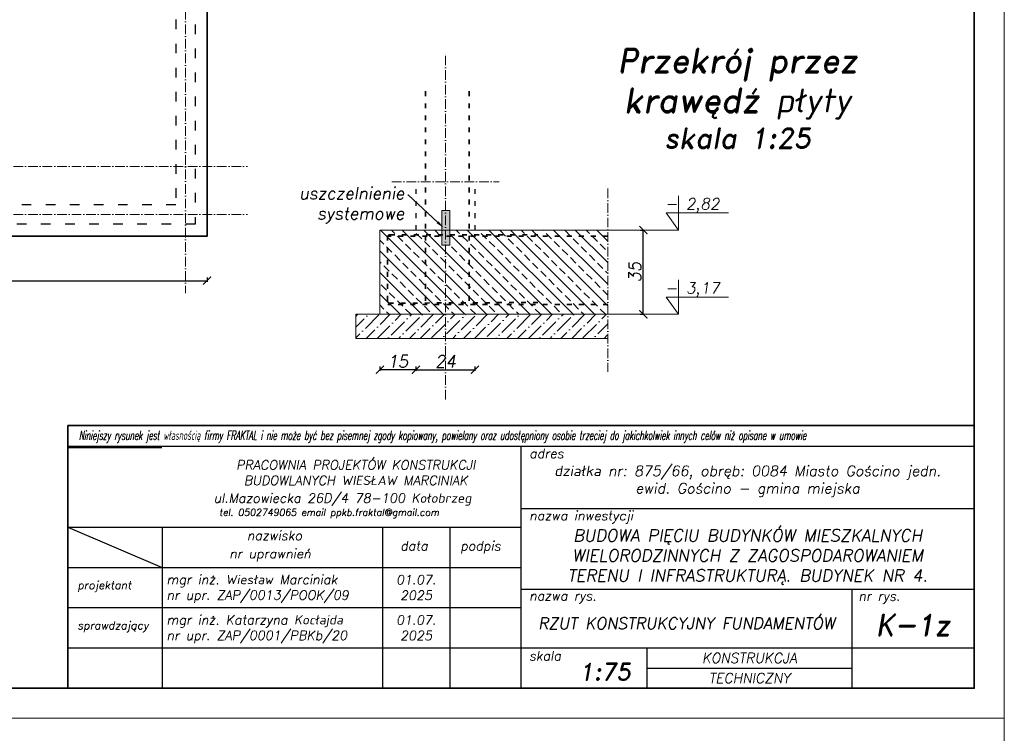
# Model space of a CAD drawing. Header units: millimetres. Extents: x 300938 to 312016, y 11971 to 20881.
# Tile 22 of 239: x 302861 to 304088, y 18634 to 19524. Entities that reach past the tile are written whole.
import ezdxf
from ezdxf import colors
from ezdxf.entities.mleader import LeaderData, LeaderLine
from ezdxf.math import Vec2, Vec3

# ---------------------------------------------------------------- set-up
doc = ezdxf.new("R2010")
doc.units = ezdxf.units.MM
doc.linetypes.add('ACAD_ISO03W100', pattern=[30, 12, -18])
doc.linetypes.add('ACAD_ISO10W100', pattern=[18, 12, -3, 0, -3])
for name, color, linetype, lineweight in [('konstrukcja', 3, 'Continuous', 35), ('konstrukcja fundamenty', 6, 'ACAD_ISO10W100', 35), ('konstrukcja wymiary', 1, 'Continuous', 13), ('kreskowanie', 253, 'Continuous', 0), ('opisy', 2, 'Continuous', 18), ('osie', 5, 'ACAD_ISO10W100', 13), ('zbrojenie płyty', 141, 'Continuous', 35), ('ściana konstrukcja', 107, 'Continuous', 18)]:
    doc.layers.add(name, color=color, linetype=linetype, lineweight=lineweight)
doc.layers.add('przerywane', color=6, linetype='ACAD_ISO03W100')
doc.layers.add('tabelka', color=5, linetype='Continuous')
doc.styles.add('KONSTRUKCJA', font='romand.shx', dxfattribs={"oblique": 10})
doc.styles.add('mój opis', font='romand.shx', dxfattribs={"oblique": 20})
doc.styles.get("Standard").update_dxf_attribs({"font": 'romand.shx', "oblique": 10})
doc.dimstyles.new('175', dxfattribs={"dimtxt": 15, "dimasz": 10, "dimexe": 1.25, "dimexo": 0.625, "dimgap": 3, "dimtad": 1, "dimdec": 0, "dimrnd": 0.5, "dimtxsty": 'KONSTRUKCJA', "dimblk": 'ARCHTICK', "dimcen": 2.5, "dimadec": 0, "dimazin": 0, "dimtfac": 1, "dimtdec": 0, "dimtix": 1, "dimtmove": 0, "dimatfit": 3, "dimfxl": 4, "dimfxlon": 1, "dimarcsym": 0})
doc.dimstyles.new('175 do 125', dxfattribs={"dimtxt": 15, "dimasz": 10, "dimexe": 1.25, "dimexo": 0.625, "dimgap": 3, "dimtad": 1, "dimdec": 0, "dimlfac": 0.33333, "dimrnd": 0.5, "dimtxsty": 'KONSTRUKCJA', "dimblk": 'ARCHTICK', "dimcen": 2.5, "dimadec": 0, "dimazin": 0, "dimtfac": 1, "dimtdec": 0, "dimtix": 1, "dimtmove": 0, "dimatfit": 3, "dimfxl": 4, "dimfxlon": 1, "dimarcsym": 0})

# ---------------------------------------------------------------- blocks, each defined once
blk = doc.blocks.new('_ArchTick')
at = {"color": 0, "linetype": 'ByBlock', "lineweight": 13, "const_width": 0.15}
blk.add_lwpolyline([(-0.5, -0.5), (0.5, 0.5)], dxfattribs=at)
blk = doc.blocks.new('*D228')
at = {"layer": 'Defpoints', "color": 0, "transparency": 16777216}
for p in [(303593.8, 19261.4), (303638, 19261.4), (303593.8, 19156.4)]:
    blk.add_point(p, dxfattribs=at)
at = {"layer": 'konstrukcja wymiary', "color": 0, "lineweight": -2, "transparency": 16777216}
for p, q in [((303634, 19261.4), (303639.2, 19261.4)), ((303638, 19156.4), (303638, 19261.4)), ((303634, 19156.4), (303639.2, 19156.4))]:
    blk.add_line(p, q, dxfattribs=at)
at = {"layer": 'konstrukcja wymiary', "color": 0, "lineweight": -2, "transparency": 16777216, "xscale": 10, "yscale": 10, "zscale": 10}
for p, rotation in [((303638, 19261.4), 90), ((303638, 19156.4), 270)]:
    blk.add_blockref('_ArchTick', p, dxfattribs=dict(at, rotation=rotation))
at = {"layer": 'konstrukcja wymiary', "color": 0, "transparency": 16777216, "insert": (303627.5, 19208.9), "char_height": 15, "attachment_point": 5, "rotation": 90, "style": 'KONSTRUKCJA'}
blk.add_mtext('35', dxfattribs=at)
blk = doc.blocks.new('*D229')
at = {"layer": 'Defpoints', "color": 0, "transparency": 16777216}
for p in [(303354.8, 19261.4), (303428.3, 19261.4), (303428.3, 19087.3)]:
    blk.add_point(p, dxfattribs=at)
at = {"layer": 'konstrukcja wymiary', "color": 0, "lineweight": -2, "transparency": 16777216}
for p, q in [((303354.8, 19091.3), (303354.8, 19086)), ((303354.8, 19087.3), (303428.3, 19087.3)), ((303428.3, 19091.3), (303428.3, 19086))]:
    blk.add_line(p, q, dxfattribs=at)
at = {"layer": 'konstrukcja wymiary', "color": 0, "lineweight": -2, "transparency": 16777216, "xscale": 10, "yscale": 10, "zscale": 10, "rotation": 180}
blk.add_blockref('_ArchTick', (303354.8, 19087.3), dxfattribs=at)
at = {"layer": 'konstrukcja wymiary', "color": 0, "lineweight": -2, "transparency": 16777216, "xscale": 10, "yscale": 10, "zscale": 10}
blk.add_blockref('_ArchTick', (303428.3, 19087.3), dxfattribs=at)
at = {"layer": 'konstrukcja wymiary', "color": 0, "transparency": 16777216, "insert": (303391.6, 19097.8), "char_height": 15, "attachment_point": 5, "style": 'KONSTRUKCJA'}
blk.add_mtext('24', dxfattribs=at)
blk = doc.blocks.new('*D230')
at = {"layer": 'Defpoints', "color": 0, "transparency": 16777216}
for p in [(303354.8, 19261.4), (303309.8, 19156.4), (303309.8, 19087.3)]:
    blk.add_point(p, dxfattribs=at)
at = {"layer": 'konstrukcja wymiary', "color": 0, "lineweight": -2, "transparency": 16777216}
for p, q in [((303309.8, 19091.3), (303309.8, 19086)), ((303354.8, 19087.3), (303309.8, 19087.3)), ((303354.8, 19091.3), (303354.8, 19086))]:
    blk.add_line(p, q, dxfattribs=at)
at = {"layer": 'konstrukcja wymiary', "color": 0, "lineweight": -2, "transparency": 16777216, "xscale": 10, "yscale": 10, "zscale": 10, "rotation": 180}
blk.add_blockref('_ArchTick', (303309.8, 19087.3), dxfattribs=at)
at = {"layer": 'konstrukcja wymiary', "color": 0, "lineweight": -2, "transparency": 16777216, "xscale": 10, "yscale": 10, "zscale": 10}
blk.add_blockref('_ArchTick', (303354.8, 19087.3), dxfattribs=at)
at = {"layer": 'konstrukcja wymiary', "color": 0, "transparency": 16777216, "insert": (303332.3, 19097.8), "char_height": 15, "attachment_point": 5, "style": 'KONSTRUKCJA'}
blk.add_mtext('15', dxfattribs=at)
blk = doc.blocks.new('*D233')
at = {"layer": 'Defpoints', "color": 0, "transparency": 16777216}
for p in [(302420.6, 19253.7), (303094.6, 19253.7), (303094.6, 19198.3)]:
    blk.add_point(p, dxfattribs=at)
at = {"layer": 'konstrukcja wymiary', "color": 0, "lineweight": -2, "transparency": 16777216}
for p, q in [((302420.6, 19202.3), (302420.6, 19197)), ((302420.6, 19198.3), (303094.6, 19198.3)), ((303094.6, 19202.3), (303094.6, 19197))]:
    blk.add_line(p, q, dxfattribs=at)
at = {"layer": 'konstrukcja wymiary', "color": 0, "lineweight": -2, "transparency": 16777216, "xscale": 10, "yscale": 10, "zscale": 10, "rotation": 180}
blk.add_blockref('_ArchTick', (302420.6, 19198.3), dxfattribs=at)
at = {"layer": 'konstrukcja wymiary', "color": 0, "lineweight": -2, "transparency": 16777216, "xscale": 10, "yscale": 10, "zscale": 10}
blk.add_blockref('_ArchTick', (303094.6, 19198.3), dxfattribs=at)
at = {"layer": 'konstrukcja wymiary', "color": 0, "transparency": 16777216, "insert": (302757.6, 19208.8), "char_height": 15, "attachment_point": 5, "style": 'KONSTRUKCJA'}
blk.add_mtext('674', dxfattribs=at)
blk = doc.blocks.new('*D365')
at = {"layer": 'Defpoints', "color": 0, "transparency": 16777216}
for p in [(303094.6, 19761.2), (302395.6, 19672.7), (303094.6, 19253.7)]:
    blk.add_point(p, dxfattribs=at)
at = {"layer": 'konstrukcja wymiary', "color": 0, "lineweight": -2, "transparency": 16777216}
for p, q in [((302395.6, 19757.2), (302395.6, 19762.5)), ((302395.6, 19761.2), (303094.6, 19761.2)), ((303094.6, 19757.2), (303094.6, 19762.5))]:
    blk.add_line(p, q, dxfattribs=at)
at = {"layer": 'konstrukcja wymiary', "color": 0, "lineweight": -2, "transparency": 16777216, "xscale": 10, "yscale": 10, "zscale": 10, "rotation": 180}
blk.add_blockref('_ArchTick', (302395.6, 19761.2), dxfattribs=at)
at = {"layer": 'konstrukcja wymiary', "color": 0, "lineweight": -2, "transparency": 16777216, "xscale": 10, "yscale": 10, "zscale": 10}
blk.add_blockref('_ArchTick', (303094.6, 19761.2), dxfattribs=at)
at = {"layer": 'konstrukcja wymiary', "color": 0, "transparency": 16777216, "insert": (302745.1, 19771.7), "char_height": 15, "attachment_point": 5, "style": 'KONSTRUKCJA'}
blk.add_mtext('699', dxfattribs=at)

msp = doc.modelspace()

# ---------------------------------------------------------------- hatches: boundary and pattern name
at = {"layer": 'konstrukcja wymiary'}
h = msp.add_hatch(color=256, dxfattribs=at)
h.dxf.hatch_style = 1
h.paths.add_polyline_path([(303386.799, 19285.674), (303396.851, 19285.674), (303396.851, 19242.389), (303386.799, 19242.389)])
at = {"layer": 'kreskowanie'}
h = msp.add_hatch(dxfattribs=at)
h.set_pattern_fill('ANSI33', color=256, scale=3, angle=90, style=0)
h.set_pattern_definition([(135, (3612.23, 1840.111), (-13.4703842, -13.4703842), []), (135, (3612.23, 1853.581), (-13.4703842, -13.4703842), [9.525, -4.7625])])
h.paths.add_polyline_path([(303309.833, 19156.435), (303391.583, 19156.435), (303391.583, 19242.389), (303386.799, 19242.389), (303386.799, 19261.435), (303354.833, 19261.435), (303309.833, 19261.435)])
h.paths.add_polyline_path([(303391.583, 19156.435), (303593.804, 19156.435), (303593.804, 19261.435), (303396.851, 19261.435), (303396.851, 19242.389), (303391.583, 19242.389)])
h = msp.add_hatch(dxfattribs=at)
h.set_pattern_fill('ANSI36', color=256, scale=3)
h.set_pattern_definition([(45, (39252.015, -14880.657), (5.05139356, 18.5217764), [23.8124976, -4.7624995, 0, -4.7624995])])
h.paths.add_polyline_path([(303593.804, 19126.435), (303593.804, 19156.435), (303346.583, 19156.435), (303346.583, 19126.435)])
h.paths.add_polyline_path([(303346.583, 19126.435), (303346.583, 19156.435), (303279.833, 19156.435), (303279.833, 19126.435)])

# ---------------------------------------------------------------- linework, layer by layer
msp.add_line((302921.011, 18990.39), (303038.115, 18990.39))
at = {"layer": 'konstrukcja'}
msp.add_lwpolyline([(300975.184, 20843.027), (304050.184, 20843.027), (304050.184, 18690.527), (300975.184, 18690.527)], close=True, dxfattribs=at)
msp.add_lwpolyline([(301954.638, 19253.682), (301280.638, 19253.682), (301280.638, 20522.682), (303094.638, 20522.682), (303094.638, 19253.682), (302420.638, 19253.682)], dxfattribs=at)
at = {"layer": 'konstrukcja fundamenty', "linetype": 'Continuous'}
for p, q in [((304050.184, 19017.972), (302921.011, 19017.972)), ((302921.011, 19017.972), (302921.011, 18690.527)), ((302921.011, 18991.639), (302921.011, 18690.527))]:
    msp.add_line(p, q, dxfattribs=at)
at = {"layer": 'konstrukcja wymiary'}
for p, q in [((303681.709, 19261.435), (303681.709, 19304.224)), ((303666.255, 19282.829), (303744.125, 19282.829)), ((303666.255, 19282.829), (303681.709, 19261.435)), ((303593.804, 19261.435), (303681.709, 19261.435)), ((303681.709, 19156.435), (303681.709, 19199.224)), ((303666.255, 19177.829), (303744.125, 19177.829)), ((303666.255, 19177.829), (303681.709, 19156.435)), ((303593.804, 19156.435), (303681.709, 19156.435))]:
    msp.add_line(p, q, dxfattribs=at)
for points in [[(300937.684, 20880.527), (304087.684, 20880.527), (304087.684, 18653.027), (300937.684, 18653.027)], [(303386.799, 19285.674), (303396.851, 19285.674), (303396.851, 19242.389), (303386.799, 19242.389)], [(300937.684, 18653.027), (304087.684, 18653.027), (304087.684, 16425.527), (300937.684, 16425.527)]]:
    msp.add_lwpolyline(points, close=True, dxfattribs=at)
msp.add_lwpolyline([(303593.804, 19126.435), (303279.833, 19126.435), (303279.833, 19156.435), (303593.804, 19156.435)], dxfattribs=at)
at = {"layer": 'osie'}
for p, q in [((303067.638, 20676.127), (303067.638, 19182.659)), ((303391.583, 19050.427), (303391.583, 19483.836)), ((301115.921, 19340.682), (303144.716, 19340.682)), ((303324.833, 19321.435), (303458.333, 19321.435)), ((303593.804, 19313.01), (303593.804, 19084.59)), ((301115.921, 19280.682), (303144.716, 19280.682))]:
    msp.add_line(p, q, dxfattribs=at)
at = {"layer": 'przerywane'}
for p, q in [((303079.638, 20507.682), (303079.638, 19268.682)), ((303055.638, 20483.682), (303055.638, 19292.682)), ((303055.638, 19292.682), (302459.638, 19292.682)), ((303079.638, 19268.682), (302435.638, 19268.682))]:
    msp.add_line(p, q, dxfattribs=at)
at = {"layer": 'przerywane', "ltscale": 0.5}
for p, q in [((303354.833, 19261.435), (303354.833, 19321.435)), ((303428.333, 19261.435), (303428.333, 19321.435))]:
    msp.add_line(p, q, dxfattribs=at)
at = {"layer": 'tabelka', "color": 2, "linetype": 'ByBlock'}
for p, q in [((304050.184, 18991.639), (302921.011, 18991.639)), ((304050.184, 18991.639), (302921.011, 18991.639)), ((303485.598, 18991.639), (303485.598, 18690.527)), ((303485.598, 18991.639), (303485.598, 18690.527)), ((304050.184, 18991.639), (304050.184, 18690.527)), ((304050.184, 18991.639), (304050.184, 18690.527)), ((303485.598, 18914.315), (304050.184, 18914.315)), ((302921.011, 18891.268), (303485.598, 18891.268)), ((302921.011, 18891.268), (303038.51, 18841.083)), ((302921.011, 18891.268), (303485.598, 18891.268)), ((302921.011, 18891.268), (303038.51, 18841.083)), ((303038.51, 18891.268), (303038.51, 18690.527)), ((303038.51, 18891.268), (303038.51, 18690.527)), ((303312.958, 18891.268), (303312.958, 18690.527)), ((303312.958, 18891.268), (303312.958, 18690.527)), ((303397.055, 18891.268), (303397.055, 18690.527)), ((302921.011, 18841.083), (303485.598, 18841.083)), ((302921.011, 18841.083), (303485.598, 18841.083)), ((303485.598, 18813.911), (304050.184, 18813.911)), ((303485.598, 18813.911), (304050.184, 18813.911)), ((303897.91, 18813.911), (303897.91, 18690.527)), ((303897.91, 18813.911), (303897.91, 18690.527)), ((302921.011, 18790.898), (303485.598, 18790.898)), ((302921.011, 18790.898), (303485.598, 18790.898)), ((302921.011, 18740.712), (304050.184, 18740.712)), ((302921.011, 18740.712), (303897.91, 18740.712)), ((303642.427, 18740.712), (303642.427, 18690.527)), ((303642.427, 18740.712), (303642.427, 18690.527)), ((303642.427, 18715.619), (303897.91, 18715.619)), ((302921.011, 18690.527), (304050.184, 18690.527)), ((302921.011, 18690.527), (304050.184, 18690.527)), ((303046.475, 18690.527), (304050.184, 18690.527)), ((303046.475, 18690.527), (304050.184, 18690.527))]:
    msp.add_line(p, q, dxfattribs=at)
at = {"layer": 'zbrojenie płyty', "linetype": 'ACAD_ISO03W100', "ltscale": 0.5}
for p, q in [((303366.653, 19173.311), (303366.653, 19441.435)), ((303420.943, 19173.311), (303420.943, 19441.435)), ((303593.804, 19253.935), (303319.881, 19253.935)), ((303593.804, 19168.699), (303319.881, 19168.699))]:
    msp.add_line(p, q, dxfattribs=at)
msp.add_lwpolyline([(303506.72, 19171.179), (303322.324, 19170.306, -0.41558895), (303319.31, 19173.306), (303319.31, 19252.548, -0.41421356), (303322.31, 19255.548), (303506.72, 19255.548)], format="xyb", dxfattribs=at)
at = {"layer": 'ściana konstrukcja'}
for p, q in [((303309.833, 19156.435), (303309.833, 19261.435)), ((303309.833, 19261.435), (303354.833, 19261.435)), ((303354.833, 19261.435), (303593.804, 19261.435)), ((303593.804, 19156.435), (303354.833, 19156.435)), ((303593.804, 19156.435), (303354.833, 19156.435))]:
    msp.add_line(p, q, dxfattribs=at)

# ---------------------------------------------------------------- texts
at = {"insert": (302934.781, 19011.288), "char_height": 11.405792, "width": 1083.38688, "attachment_point": 1}
msp.add_mtext('{\\Fsimplex|c238;\\W0.6;Niniejszy rysunek jest własnością firmy FRAKTAL i nie może być bez pisemnej zgody kopiowany, powielany oraz udostępniony osobie trzeciej do jakichkolwiek innych celów niż opisane w umowie}', dxfattribs=at)
at = {"style": 'mój opis'}
for s, insert, char_height, width, attachment_point in [('{\\Q10;adres}', (303495.957, 18988.756), 11.61701, 574.91739, 1), ('\\pxqc;{\\Q10;PRACOWNIA PROJEKTÓW KONSTRUKCJI\\PBUDOWLANYCH WIESŁAW MARCINIAK}', (302992.39, 18974.569), 11.61701, 574.91739, 1), ('\\pxqc;{\\Q10;działka nr: 875/66, obręb: 0084 Miasto Gościno jedn. ewid. Gościno - gmina miejska }', (303767.891, 18948.304), 13, 564.5867, 5), ('{\\Q10;ul.Mazowiecka 26D/4 78-100 Kołobrzeg\\P\\pxql;\\H0.85511x; \\H0.85714x;tel. 0502749065 email ppkb.fraktal@gmail.com}', (303102.806, 18933.186), 11.61701, 574.91739, 1), ('{\\Q10;nazwa inwestycji}', (303495.957, 18911.432), 11.61701, 574.91739, 1), ('\\pxsm1,qc;{\\Q10;BUDOWA PIĘCIU BUDYNKÓW MIESZKALNYCH WIELORODZINNYCH Z ZAGOSPODAROWANIEM TERENU I INFRASTRUKTURĄ. BUDYNEK NR 4.}', (303767.891, 18854.123), 15, 564.5867, 5), ('{\\Q10;nazwisko}', (303144.296, 18886.561), 11.61701, 574.91739, 1), ('{\\Q10;nr uprawnień}', (303122.369, 18864.018), 11.61701, 574.91739, 1), ('{\\Q10;data}', (303335.316, 18873.652), 11.61701, 574.91739, 1), ('{\\Q10;podpis}', (303410.032, 18873.652), 11.61701, 574.91739, 1), ('{\\Q10;mgr inż. Wiesław Marciniak}', (303044.148, 18831.737), 11.61701, 574.91739, 1), ('{\\Q10;01.07.\\P2025}', (303355.006, 18815.99), 11.61701, 84.09652, 5), ('\\pxt20;{\\Q10;projektant}', (302933.083, 18823.955), 9.93384, 574.91739, 1), ('\\A1;{\\Q10;nr upr. ZAP/0013/POOK/09}', (303044.148, 18812.31), 11.61701, 574.91739, 1), ('{\\Q10;nazwa rys.}', (303495.957, 18811.394), 11.59999, 574.91739, 1), ('{\\Q10;nr rys.}', (303906.06, 18811.074), 11.61701, 574.91739, 1), ('{\\Q10;mgr inż. Katarzyna Kocłajda}', (303044.148, 18781.552), 11.61701, 574.91739, 1), ('{\\Q10;01.07.\\P2025}', (303355.006, 18765.805), 11.61701, 84.09652, 5), ('\\pxqc;{\\Q10;RZUT KONSTRUKCYJNY FUNDAMENTÓW}', (303691.754, 18771.339), 14.39999, 412.31236, 5), ('{\\Q10;K-1z}', (303974.047, 18769.272), 25.86939, 152.27434, 5), ('\\pxt20;{\\Q10;sprawdzający}', (302933.083, 18773.77), 9.93384, 574.91739, 1), ('\\A1;{\\Q10;nr upr. ZAP/0001/PBKb/20}', (303044.148, 18762.124), 11.61701, 574.91739, 1), ('{\\Q10;skala}', (303495.75, 18736.591), 11.61701, 574.91739, 1), ('{\\Q10;KONSTRUKCJA}', (303770.169, 18728.166), 12.54637, 255.48272, 5), ('{\\Q10;1:75}', (303558.072, 18721.586), 21.12184, 574.91739, 1), ('{\\Q10;TECHNICZNY}', (303770.169, 18703.073), 12.54637, 255.48272, 5)]:
    msp.add_mtext(s, dxfattribs=dict(at, insert=insert, char_height=char_height, width=width, attachment_point=attachment_point))
at = {"layer": 'opisy', "attachment_point": 1, "style": 'KONSTRUKCJA'}
for s, insert, char_height, width in [('\\pxqc;{\\H1.6667x;Przekrój przez\\Pkrawędź płyty\\P\\H0.83333x;skala 1:25}', (302781.342, 19487.321), 17.82, 1947.99945), ('2,82', (303691.163, 19301.177), 13.9436, 273.28647), ('-', (303664.996, 19301.177), 13.944, 273.28647), ('3,17', (303691.163, 19196.177), 13.9436, 273.28647), ('-', (303664.996, 19196.177), 13.944, 273.28647)]:
    msp.add_mtext(s, dxfattribs=dict(at, insert=insert, char_height=char_height, width=width))

# ---------------------------------------------------------------- dimensions: what is measured, and where the dimension line sits
at = {"layer": 'konstrukcja wymiary'}
for base, p1, override, picture, middle in [((303094.638, 19761.239), (302395.638, 19672.682), {"dimtxsty": 'KONSTRUKCJA', "dimtmove": 1}, '*D365', (302745.138, 19771.739)), ((303094.638, 19198.298), (302420.638, 19253.682), {"dimtmove": 1}, '*D233', (302757.638, 19208.798))]:
    dim = msp.add_linear_dim(base=base, p1=p1, p2=(303094.638, 19253.682), dimstyle='175', override=override, dxfattribs=at)
    dim.commit()
    dim.dimension.update_dxf_attribs({"geometry": picture, "text_midpoint": middle})
dim = msp.add_linear_dim(base=(303309.833, 19087.269), p1=(303354.833, 19261.435), p2=(303309.833, 19156.435), dimstyle='175 do 125', dxfattribs=at)
dim.commit()
dim.dimension.update_dxf_attribs({"geometry": '*D230', "text_midpoint": (303332.333, 19097.769)})
dim = msp.add_linear_dim(base=(303428.333, 19087.269), p1=(303354.833, 19261.435), p2=(303428.333, 19261.435), text='24', dimstyle='175 do 125', dxfattribs=at)
dim.commit()
dim.dimension.update_dxf_attribs({"geometry": '*D229', "text_midpoint": (303391.583, 19097.769)})
dim = msp.add_linear_dim(base=(303637.965, 19261.435), p1=(303593.804, 19156.435), p2=(303593.804, 19261.435), angle=90, dimstyle='175 do 125', dxfattribs=at)
dim.commit()
dim.dimension.update_dxf_attribs({"geometry": '*D228', "text_midpoint": (303627.465, 19208.935)})

# ---------------------------------------------------------------- leaders
at = {"layer": 'opisy'}
ml = msp.add_multileader_mtext('Standard', dxfattribs=at)
ml.set_content('uszczelnienie\\Psystemowe', color=256, style='KONSTRUKCJA')
ml.set_leader_properties()
ml.build(insert=Vec2(0, 0))
ml.multileader.update_dxf_attribs({"dogleg_length": 0.36, "arrow_head_size": 10.5})
ctx = ml.context
ctx.base_point, ctx.char_height, ctx.arrow_head_size, ctx.landing_gap_size, ctx.plane_origin = Vec3(303186.063, 19304.709), 15, 10.5, 4.455, Vec3(302506.751, 19309.362)
ctx.text_align_type = 2
notes = []
notes.append((ctx, [(0, (1, 1, 0), (303345.604, 19304.709), (-1, 0), 0.802, [(0, [(303389.399, 19264.031)], 0, [])])]))
ctx.mtext.insert, ctx.mtext.alignment, ctx.mtext.flow_direction = Vec3(303340.347, 19314.709), 3, 5
for ctx, leaders in notes:
    for number, flags, end, landing, length, lines in leaders:
        leader = LeaderData()
        leader.index, (leader.has_last_leader_line, leader.has_dogleg_vector, leader.attachment_direction) = number, flags
        leader.last_leader_point, leader.dogleg_vector, leader.dogleg_length = Vec3(end), Vec3(landing), length
        for number, points, colour, breaks in lines:
            line = LeaderLine()
            line.index, line.vertices, line.color, line.breaks = number, Vec3.list(points), colors.encode_raw_color(colour), breaks
            leader.lines.append(line)
        ctx.leaders.append(leader)

doc.saveas('drawing.dxf')
